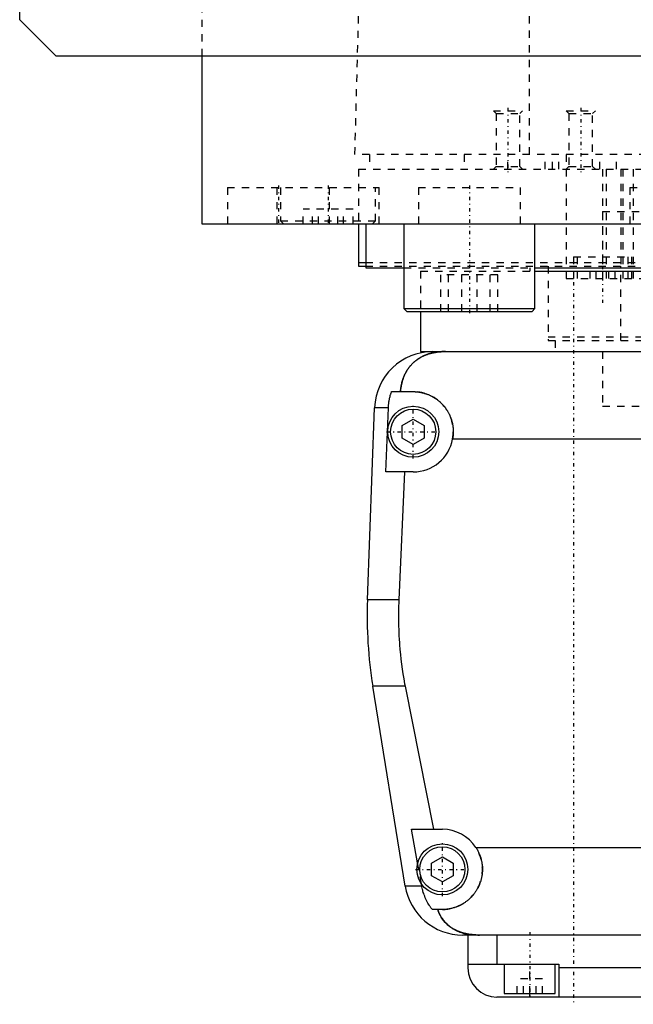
# Model space of a CAD drawing. Extents: x -125 to 125, y -92 to 634.
# Tile 1 of 7: x -125 to -41, y -82 to 53. Entities that reach past the tile are written whole.
import ezdxf

# ---------------------------------------------------------------- set-up
doc = ezdxf.new("R2010")
doc.units = 0
doc.linetypes.add('CENTER', pattern=[1.5, 0.45, -0.5, 0.05, -0.5])
doc.linetypes.add('DASHED', pattern=[2, 1, -1])
for name, color, linetype in [('AM_0', 7, 'CONTINUOUS'), ('AM_3', 7, 'DASHED'), ('AM_7', 7, 'CENTER')]:
    doc.layers.add(name, color=color, linetype=linetype)

msp = doc.modelspace()

# ---------------------------------------------------------------- linework, layer by layer
at = {"layer": 'AM_0', "color": 7, "linetype": 'CONTINUOUS'}
for p, q in [((-125, 53), (-125, 383)), ((-120, 48), (-125, 53)), ((120, 48), (-120, 48)), ((-100, 48), (-100, 25)), ((-100, 25), (100, 25)), ((-88.79, 25.01), (-88.79, 25)), ((-78.5, 25), (-78.5, 19.2)), ((-77.5, 25), (-77.5, 19)), ((-72.29, 25), (-72.29, 13.4)), ((-54.29, 13.4), (-54.29, 25)), ((-78.5, 19.7), (-77.56, 19.7)), ((-78.5, 19.2), (-77.56, 19.2)), ((-77.5, 19), (-72.29, 19)), ((-54.29, 19), (54.29, 19)), ((-54.3, 18.5), (54.3, 18.5)), ((-72.29, 13.4), (-71.89, 13)), ((-72.29, 13.4), (-54.29, 13.4)), ((-71.89, 13), (-54.69, 13)), ((-70, 13), (-70, 7.5)), ((-54.69, 13), (-54.29, 13.4)), ((-70, 7.5), (-66.56, 7.5)), ((-68.3, 7.5), (68.3, 7.5)), ((-73.97, 2), (-71, 2)), ((-77.28, -26.54), (-76.29, -0.2)), ((-74.4, -0.2), (-76.29, -0.2)), ((-74.75, -9), (-74.4, -0.2)), ((-72.5, -2.63), (-71, -1.77)), ((-72.5, -4.37), (-72.5, -2.63)), ((-71, -1.77), (-69.5, -2.63)), ((-69.5, -2.63), (-69.5, -4.37)), ((-71, -5.23), (-72.5, -4.37)), ((-69.5, -4.37), (-71, -5.23)), ((65.59, -4.5), (-65.59, -4.5)), ((-71, -9), (-74.75, -9)), ((-72.2, -9), (-72.97, -26.54)), ((-72.97, -26.54), (-77.28, -26.54)), ((-72.1, -65.78), (-76.54, -38.4)), ((-72.1, -38.4), (-76.54, -38.4)), ((-72.1, -38.4), (-68.19, -58)), ((-70.39, -62.62), (-71.21, -58)), ((-71.21, -58), (-67, -58)), ((-62.39, -60.5), (62.39, -60.5)), ((-68.5, -62.63), (-67, -61.77)), ((-67, -61.77), (-65.5, -62.63)), ((-68.5, -64.37), (-68.5, -62.63)), ((-65.5, -62.63), (-65.5, -64.37)), ((-67, -65.23), (-68.5, -64.37)), ((-65.5, -64.37), (-67, -65.23)), ((-69.82, -65.78), (-72.1, -65.78)), ((-69.82, -65.78), (-69.87, -65.5)), ((-67, -69), (-68.39, -69)), ((64.2, -72.5), (-64.2, -72.5)), ((-63.5, -72.5), (-63.5, -77)), ((-59.5, -72.5), (-59.5, -76.5)), ((-63.5, -76.5), (-51, -76.5)), ((-58.5, -76.5), (-58.5, -80.5)), ((-51.5, -80.5), (-51.5, -76.5)), ((-51, -76.5), (-51, -81)), ((51, -77), (-51, -77)), ((59.5, -81), (-59.5, -81)), ((-58.5, -80.5), (-51.5, -80.5)), ((-55, -81), (-55, -80.5))]:
    msp.add_line(p, q, dxfattribs=at)
for points in [[(-66.56, 7.5, 0), (-66.61, 7.5, 0), (-66.7, 7.5, 0), (-66.8, 7.5, 0), (-66.84, 7.5, 0), (-66.89, 7.49, 0), (-66.98, 7.49, 0), (-67.08, 7.49, 0), (-67.17, 7.48, 0), (-67.26, 7.47, 0), (-67.35, 7.47, 0), (-67.4, 7.46, 0), (-67.45, 7.46, 0), (-67.54, 7.45, 0), (-67.63, 7.44, 0), (-67.72, 7.42, 0), (-67.82, 7.41, 0), (-67.91, 7.4, 0), (-67.95, 7.39, 0), (-68, 7.38, 0), (-68.09, 7.37, 0), (-68.18, 7.35, 0), (-68.23, 7.34, 0), (-68.27, 7.33, 0), (-68.36, 7.31, 0), (-68.45, 7.29, 0), (-68.49, 7.28, 0), (-68.53, 7.27, 0), (-68.62, 7.24, 0), (-68.71, 7.22, 0), (-68.79, 7.2, 0), (-68.88, 7.17, 0), (-68.96, 7.14, 0), (-69, 7.13, 0), (-69.04, 7.11, 0), (-69.13, 7.08, 0), (-69.21, 7.05, 0), (-69.29, 7.02, 0), (-69.37, 6.99, 0), (-69.45, 6.96, 0), (-69.49, 6.94, 0), (-69.53, 6.92, 0), (-69.6, 6.89, 0), (-69.68, 6.85, 0), (-69.76, 6.81, 0), (-69.83, 6.77, 0), (-69.91, 6.74, 0), (-69.94, 6.72, 0), (-69.98, 6.69, 0), (-70.05, 6.65, 0), (-70.12, 6.61, 0), (-70.19, 6.57, 0), (-70.26, 6.52, 0), (-70.33, 6.48, 0), (-70.37, 6.46, 0), (-70.4, 6.43, 0), (-70.47, 6.39, 0), (-70.53, 6.34, 0), (-70.6, 6.29, 0), (-70.66, 6.24, 0), (-70.72, 6.19, 0), (-70.75, 6.17, 0), (-70.78, 6.14, 0), (-70.84, 6.09, 0), (-70.9, 6.04, 0), (-70.93, 6.01, 0), (-70.96, 5.98, 0), (-71.02, 5.93, 0), (-71.08, 5.87, 0), (-71.1, 5.85, 0), (-71.13, 5.82, 0), (-71.19, 5.76, 0), (-71.24, 5.71, 0), (-71.29, 5.65, 0), (-71.34, 5.59, 0), (-71.4, 5.53, 0), (-71.42, 5.5, 0), (-71.45, 5.47, 0), (-71.5, 5.41, 0), (-71.54, 5.35, 0), (-71.59, 5.28, 0), (-71.64, 5.22, 0), (-71.68, 5.16, 0), (-71.71, 5.12, 0), (-71.73, 5.09, 0), (-71.77, 5.02, 0), (-71.82, 4.96, 0), (-71.86, 4.89, 0), (-71.9, 4.82, 0), (-71.94, 4.75, 0), (-71.96, 4.72, 0), (-71.98, 4.68, 0), (-72.02, 4.61, 0), (-72.06, 4.54, 0), (-72.1, 4.46, 0), (-72.13, 4.39, 0), (-72.17, 4.32, 0), (-72.18, 4.28, 0), (-72.2, 4.24, 0), (-72.24, 4.16, 0), (-72.27, 4.09, 0), (-72.3, 4.01, 0), (-72.33, 3.93, 0), (-72.36, 3.85, 0), (-72.37, 3.81, 0), (-72.39, 3.77, 0), (-72.42, 3.69, 0), (-72.44, 3.61, 0), (-72.46, 3.57, 0), (-72.47, 3.52, 0), (-72.49, 3.44, 0), (-72.52, 3.36, 0), (-72.53, 3.32, 0), (-72.54, 3.27, 0), (-72.56, 3.19, 0), (-72.58, 3.1, 0), (-72.6, 3.02, 0), (-72.62, 2.93, 0), (-72.63, 2.84, 0), (-72.64, 2.8, 0), (-72.65, 2.76, 0), (-72.66, 2.67, 0), (-72.68, 2.58, 0), (-72.72, 2.27, 0), (-72.74, 2, 0)], [(-74.4, -0.2, 0), (-74.39, -0.14, 0), (-74.39, -0.02, 0), (-74.38, 0.1, 0), (-74.37, 0.16, 0), (-74.37, 0.23, 0), (-74.35, 0.35, 0), (-74.34, 0.47, 0), (-74.32, 0.6, 0), (-74.3, 0.72, 0), (-74.28, 0.85, 0), (-74.27, 0.91, 0), (-74.26, 0.97, 0), (-74.23, 1.1, 0), (-74.2, 1.22, 0), (-74.17, 1.34, 0), (-74.14, 1.47, 0), (-74.1, 1.59, 0), (-74.09, 1.65, 0), (-74.07, 1.71, 0), (-74.03, 1.83, 0), (-73.99, 1.94, 0), (-73.97, 2, 0)], [(-71, 2, 0), (-70.96, 2, 0), (-70.87, 2, 0), (-70.78, 2, 0), (-70.73, 1.99, 0), (-70.69, 1.99, 0), (-70.6, 1.99, 0), (-70.51, 1.98, 0), (-70.42, 1.97, 0), (-70.33, 1.96, 0), (-70.24, 1.95, 0), (-70.19, 1.94, 0), (-70.15, 1.93, 0), (-70.06, 1.92, 0), (-69.97, 1.9, 0), (-69.88, 1.88, 0), (-69.79, 1.86, 0), (-69.7, 1.84, 0), (-69.65, 1.83, 0), (-69.61, 1.82, 0), (-69.52, 1.8, 0), (-69.43, 1.77, 0), (-69.38, 1.76, 0), (-69.34, 1.74, 0), (-69.25, 1.72, 0), (-69.17, 1.69, 0), (-69.12, 1.67, 0), (-69.08, 1.65, 0), (-68.99, 1.62, 0), (-68.91, 1.59, 0), (-68.82, 1.55, 0), (-68.74, 1.51, 0), (-68.66, 1.48, 0), (-68.61, 1.46, 0), (-68.57, 1.44, 0), (-68.49, 1.39, 0), (-68.41, 1.35, 0), (-68.33, 1.31, 0), (-68.25, 1.26, 0), (-68.17, 1.22, 0), (-68.14, 1.2, 0), (-68.1, 1.17, 0), (-68.02, 1.12, 0), (-67.95, 1.07, 0), (-67.87, 1.02, 0), (-67.8, 0.97, 0), (-67.73, 0.92, 0), (-67.69, 0.89, 0), (-67.66, 0.87, 0), (-67.59, 0.81, 0), (-67.52, 0.76, 0), (-67.45, 0.7, 0), (-67.39, 0.65, 0), (-67.32, 0.59, 0), (-67.29, 0.56, 0), (-67.26, 0.53, 0), (-67.2, 0.47, 0), (-67.14, 0.41, 0), (-67.08, 0.35, 0), (-67.02, 0.29, 0), (-66.96, 0.23, 0), (-66.93, 0.2, 0), (-66.9, 0.17, 0), (-66.84, 0.1, 0), (-66.79, 0.04, 0), (-66.76, 0, 0), (-66.73, -0.03, 0), (-66.68, -0.1, 0), (-66.62, -0.17, 0), (-66.6, -0.2, 0), (-66.57, -0.24, 0), (-66.52, -0.31, 0), (-66.47, -0.38, 0), (-66.42, -0.45, 0), (-66.37, -0.53, 0), (-66.32, -0.6, 0), (-66.3, -0.64, 0), (-66.28, -0.68, 0), (-66.23, -0.76, 0), (-66.19, -0.83, 0), (-66.15, -0.91, 0), (-66.11, -0.99, 0), (-66.06, -1.07, 0), (-66.05, -1.11, 0), (-66.03, -1.15, 0), (-65.99, -1.23, 0), (-65.95, -1.32, 0), (-65.92, -1.4, 0), (-65.88, -1.48, 0), (-65.85, -1.57, 0), (-65.84, -1.61, 0), (-65.82, -1.65, 0), (-65.79, -1.74, 0), (-65.76, -1.82, 0), (-65.74, -1.91, 0), (-65.71, -1.99, 0), (-65.69, -2.08, 0), (-65.68, -2.12, 0), (-65.66, -2.17, 0), (-65.64, -2.25, 0), (-65.62, -2.34, 0), (-65.61, -2.43, 0), (-65.59, -2.52, 0), (-65.57, -2.6, 0), (-65.57, -2.65, 0), (-65.56, -2.69, 0), (-65.55, -2.78, 0), (-65.54, -2.87, 0), (-65.53, -2.91, 0), (-65.53, -2.96, 0), (-65.52, -3.04, 0), (-65.51, -3.13, 0), (-65.51, -3.18, 0), (-65.51, -3.22, 0), (-65.5, -3.31, 0), (-65.5, -3.39, 0), (-65.5, -3.48, 0), (-65.5, -3.57, 0), (-65.5, -3.65, 0), (-65.5, -3.7, 0), (-65.51, -3.74, 0), (-65.51, -3.83, 0), (-65.52, -3.92, 0), (-65.52, -4.01, 0), (-65.53, -4.1, 0), (-65.54, -4.19, 0), (-65.55, -4.23, 0), (-65.55, -4.28, 0), (-65.57, -4.37, 0), (-65.58, -4.46, 0), (-65.59, -4.5, 0)], [(-72.97, -26.54, 0), (-72.99, -26.87, 0), (-73.01, -27.51, 0), (-73.02, -28.16, 0), (-73.02, -28.47, 0), (-73.02, -28.79, 0), (-73.02, -29.43, 0), (-73, -30.07, 0), (-72.98, -30.72, 0), (-72.96, -31.37, 0), (-72.92, -32.03, 0), (-72.9, -32.36, 0), (-72.87, -32.69, 0), (-72.82, -33.35, 0), (-72.75, -34.02, 0), (-72.68, -34.69, 0), (-72.59, -35.36, 0), (-72.5, -36.04, 0), (-72.45, -36.38, 0), (-72.4, -36.71, 0), (-72.29, -37.39, 0), (-72.17, -38.06, 0), (-72.1, -38.4, 0)], [(-62.39, -60.5, 0), (-62.36, -60.55, 0), (-62.3, -60.65, 0), (-62.24, -60.74, 0), (-62.21, -60.79, 0), (-62.18, -60.84, 0), (-62.13, -60.95, 0), (-62.08, -61.05, 0), (-62.03, -61.15, 0), (-61.98, -61.26, 0), (-61.93, -61.36, 0), (-61.91, -61.41, 0), (-61.89, -61.47, 0), (-61.85, -61.57, 0), (-61.81, -61.68, 0), (-61.77, -61.79, 0), (-61.74, -61.9, 0), (-61.71, -62.01, 0), (-61.69, -62.06, 0), (-61.68, -62.12, 0), (-61.65, -62.23, 0), (-61.62, -62.34, 0), (-61.61, -62.39, 0), (-61.6, -62.45, 0), (-61.58, -62.56, 0), (-61.56, -62.66, 0), (-61.56, -62.72, 0), (-61.55, -62.77, 0), (-61.53, -62.88, 0), (-61.52, -62.99, 0), (-61.51, -63.1, 0), (-61.51, -63.21, 0), (-61.5, -63.31, 0), (-61.5, -63.37, 0), (-61.5, -63.42, 0), (-61.5, -63.52, 0), (-61.5, -63.63, 0), (-61.5, -63.73, 0), (-61.51, -63.84, 0), (-61.52, -63.95, 0), (-61.52, -64, 0), (-61.53, -64.05, 0), (-61.54, -64.16, 0), (-61.55, -64.26, 0), (-61.57, -64.37, 0), (-61.59, -64.47, 0), (-61.61, -64.58, 0), (-61.62, -64.63, 0), (-61.63, -64.69, 0), (-61.65, -64.79, 0), (-61.68, -64.9, 0), (-61.71, -65, 0), (-61.74, -65.1, 0), (-61.77, -65.21, 0), (-61.79, -65.26, 0), (-61.81, -65.31, 0), (-61.84, -65.41, 0), (-61.88, -65.51, 0), (-61.92, -65.61, 0), (-61.96, -65.71, 0), (-62.01, -65.81, 0), (-62.03, -65.86, 0), (-62.05, -65.9, 0), (-62.1, -66, 0), (-62.15, -66.1, 0), (-62.18, -66.14, 0), (-62.2, -66.19, 0), (-62.26, -66.28, 0), (-62.31, -66.37, 0), (-62.34, -66.42, 0), (-62.37, -66.46, 0), (-62.43, -66.55, 0), (-62.49, -66.64, 0), (-62.55, -66.73, 0), (-62.61, -66.81, 0), (-62.67, -66.9, 0), (-62.71, -66.94, 0), (-62.74, -66.98, 0), (-62.81, -67.06, 0), (-62.87, -67.14, 0), (-62.94, -67.21, 0), (-63.01, -67.29, 0), (-63.09, -67.36, 0), (-63.12, -67.4, 0), (-63.16, -67.44, 0), (-63.23, -67.51, 0), (-63.31, -67.58, 0), (-63.38, -67.64, 0), (-63.46, -67.71, 0), (-63.55, -67.78, 0), (-63.59, -67.81, 0), (-63.63, -67.85, 0), (-63.71, -67.91, 0), (-63.8, -67.97, 0), (-63.89, -68.04, 0), (-63.98, -68.1, 0), (-64.07, -68.15, 0), (-64.12, -68.18, 0), (-64.16, -68.21, 0), (-64.26, -68.27, 0), (-64.36, -68.32, 0), (-64.45, -68.37, 0), (-64.55, -68.43, 0), (-64.65, -68.47, 0), (-64.7, -68.5, 0), (-64.76, -68.52, 0), (-64.86, -68.57, 0), (-64.96, -68.61, 0), (-65.02, -68.63, 0), (-65.07, -68.65, 0), (-65.17, -68.69, 0), (-65.28, -68.72, 0), (-65.34, -68.74, 0), (-65.39, -68.76, 0), (-65.5, -68.79, 0), (-65.61, -68.82, 0), (-65.72, -68.85, 0), (-65.83, -68.87, 0), (-65.94, -68.9, 0), (-66, -68.91, 0), (-66.05, -68.92, 0), (-66.16, -68.94, 0), (-66.27, -68.95, 0), (-66.39, -68.97, 0), (-66.5, -68.98, 0), (-66.61, -68.99, 0), (-66.67, -68.99, 0), (-66.72, -68.99, 0), (-66.83, -69, 0), (-66.94, -69, 0), (-67, -69, 0)], [(-68.39, -69, 0), (-68.45, -68.92, 0), (-68.56, -68.77, 0), (-68.67, -68.61, 0), (-68.72, -68.53, 0), (-68.77, -68.45, 0), (-68.88, -68.28, 0), (-68.98, -68.11, 0), (-69.07, -67.93, 0), (-69.17, -67.75, 0), (-69.26, -67.57, 0), (-69.3, -67.47, 0), (-69.34, -67.38, 0), (-69.42, -67.19, 0), (-69.49, -67.01, 0), (-69.55, -66.83, 0), (-69.61, -66.65, 0), (-69.66, -66.46, 0), (-69.69, -66.37, 0), (-69.71, -66.27, 0), (-69.76, -66.08, 0), (-69.8, -65.88, 0), (-69.82, -65.78, 0)], [(-67.64, -69, 0), (-67.57, -69.19, 0), (-67.42, -69.55, 0), (-67.24, -69.89, 0), (-67.14, -70.05, 0), (-67.04, -70.21, 0), (-66.82, -70.51, 0), (-66.59, -70.78, 0), (-66.32, -71.04, 0), (-66.16, -71.19, 0), (-66.11, -71.23, 0), (-66.07, -71.27, 0), (-66.04, -71.29, 0), (-66.02, -71.31, 0), (-65.97, -71.34, 0), (-65.92, -71.38, 0), (-65.87, -71.42, 0), (-65.81, -71.45, 0), (-65.76, -71.49, 0), (-65.73, -71.51, 0), (-65.71, -71.53, 0), (-65.65, -71.56, 0), (-65.6, -71.6, 0), (-65.57, -71.61, 0), (-65.54, -71.63, 0), (-65.49, -71.66, 0), (-65.43, -71.69, 0), (-65.4, -71.71, 0), (-65.38, -71.73, 0), (-65.32, -71.76, 0), (-65.26, -71.79, 0), (-65.2, -71.82, 0), (-65.14, -71.85, 0), (-65.08, -71.88, 0), (-65.05, -71.89, 0), (-65.02, -71.91, 0), (-64.96, -71.93, 0), (-64.9, -71.96, 0), (-64.83, -71.99, 0), (-64.77, -72.01, 0), (-64.71, -72.04, 0), (-64.68, -72.05, 0), (-64.64, -72.06, 0), (-64.58, -72.09, 0), (-64.52, -72.11, 0), (-64.45, -72.13, 0), (-64.39, -72.15, 0), (-64.32, -72.17, 0), (-64.29, -72.18, 0), (-64.25, -72.19, 0), (-64.19, -72.21, 0), (-64.12, -72.23, 0), (-64.05, -72.25, 0), (-63.98, -72.27, 0), (-63.92, -72.28, 0), (-63.88, -72.29, 0), (-63.85, -72.3, 0), (-63.78, -72.31, 0), (-63.71, -72.33, 0), (-63.64, -72.34, 0), (-63.57, -72.36, 0), (-63.5, -72.37, 0), (-63.46, -72.38, 0), (-63.43, -72.38, 0), (-63.36, -72.39, 0), (-63.28, -72.41, 0), (-63.25, -72.41, 0), (-63.21, -72.42, 0), (-63.14, -72.43, 0), (-63.07, -72.43, 0), (-63.03, -72.44, 0), (-62.99, -72.44, 0), (-62.92, -72.45, 0), (-62.85, -72.46, 0), (-62.77, -72.46, 0), (-62.7, -72.47, 0), (-62.63, -72.48, 0), (-62.59, -72.48, 0), (-62.55, -72.48, 0), (-62.48, -72.49, 0), (-62.41, -72.49, 0), (-62.15, -72.5, 0), (-61.92, -72.5, 0)]]:
    msp.add_polyline3d(points, dxfattribs=at)
for centre, radius in [((-71, -3.5), 3.5), ((-71, -3.5), 3.1), ((-67, -63.5), 3.5), ((-67, -63.5), 3.1)]:
    msp.add_circle(centre, radius, dxfattribs=at)
for centre, radius, start, end in [((-68.3, -0.5), 8, 90, 177.861), ((-71, -3.5), 5.5, 270, 349.5243), ((-17.32, -28.78), 60, 177.861, 189.225), ((-67, -63.5), 5.5, 33.0557, 90), ((-64.2, -64.5), 8, 189.225, 270), ((-59.5, -77), 4, 180, 270)]:
    msp.add_arc(centre, radius, start, end, dxfattribs=at)
at = {"layer": 'AM_3', "color": 6, "linetype": 'DASHED'}
for p, q in [((-100, 363), (-100, 48)), ((-55.06, 34.5), (-55.06, 116.6)), ((-79, 34.5), (-76.83, 115.63)), ((-60, 40.5), (-59.62, 40.12)), ((-60, 40.5), (-56, 40.5)), ((-59.62, 40.12), (-59.62, 32.88)), ((-59.62, 40.12), (-56.38, 40.12)), ((-56.38, 40.12), (-56, 40.5)), ((-56.38, 32.88), (-56.38, 40.12)), ((-50, 40.5), (-49.62, 40.12)), ((-50, 40.5), (-46, 40.5)), ((-49.62, 40.12), (-49.62, 32.88)), ((-49.62, 40.12), (-46.38, 40.12)), ((-46.38, 40.12), (-46, 40.5)), ((-46.38, 32.88), (-46.38, 40.12)), ((79, 34.5), (-79, 34.5)), ((-77, 34.5), (-77, 32.5)), ((-64, 34.5), (-64, 32.5)), ((-58, 32.5), (-58, 34.5)), ((-52.9, 32.5), (-52.9, 34.5)), ((-51.9, 32.5), (-51.9, 34.5)), ((-51, 32.5), (-51, 34.5)), ((-50, 34.5), (-50, 17.5)), ((-45.38, 32.5), (-45.38, 34.5)), ((-43.08, 32.5), (-43.08, 34.5)), ((-78.5, 32.5), (78.5, 32.5)), ((-78.5, 32.5), (-78.5, 25)), ((-59.62, 32.88), (-60, 32.5)), ((-59.62, 32.88), (-56.38, 32.88)), ((-56, 32.5), (-56.38, 32.88)), ((-49.62, 32.88), (-50, 32.5)), ((-49.62, 32.88), (-46.38, 32.88)), ((-46, 32.5), (-46.38, 32.88)), ((-45, 32.5), (-45, 17.5)), ((-44.5, 32.5), (-44.5, 17.5)), ((-42.5, 32.5), (-42.5, 19.2)), ((-42.23, 32.5), (-42.23, 17.5)), ((-40.83, 32.5), (-40.83, 17.5)), ((-96.5, 30), (-96.5, 25)), ((-96.5, 30), (-75.69, 30)), ((-89.69, 30), (-89.69, 25)), ((-89.19, 30), (-89.19, 25.4)), ((-82.5, 25), (-82.5, 30)), ((-76.19, 25.4), (-76.19, 30)), ((-75.69, 25), (-75.69, 30)), ((-70.29, 30), (-70.29, 25)), ((-70.29, 30), (-56.29, 30)), ((-56.29, 25), (-56.29, 30)), ((-41.25, 30), (-41.25, 25)), ((-41.25, 30), (-27.25, 30)), ((-86.12, 25), (-86.12, 27)), ((-79.25, 27), (-86.12, 27)), ((-84.8, 25), (-84.8, 27)), ((-84.01, 25), (-84.01, 27)), ((-81.36, 25), (-81.36, 27)), ((-80.58, 25), (-80.58, 27)), ((-79.25, 25), (-79.25, 27)), ((-45, 26.7), (45, 26.7)), ((-45, 26.7), (-45, 19.2)), ((-89.19, 25.4), (-88.79, 25.01)), ((-89.19, 25.4), (-76.19, 25.4)), ((-76.59, 25), (-76.19, 25.4)), ((-49, 20.5), (-49, 17.5)), ((-49, 20.5), (-41, 20.5)), ((-48.5, 20.5), (-48.5, 17.5)), ((-41.5, 17.5), (-41.5, 20.5)), ((-41, 17.5), (-41, 20.5)), ((-77.56, 19.7), (77.56, 19.7)), ((-77.56, 19.2), (77.56, 19.2)), ((-72.29, 19), (-54.29, 19)), ((-55, 19), (-55, 18.5)), ((-52.5, 19.2), (-52.5, 9)), ((-42.5, 9), (-42.5, 19.2)), ((-70, 18.5), (-70, 13)), ((-70, 18.5), (-54.3, 18.5)), ((-67.19, 13), (-67.19, 18)), ((-59.38, 18), (-67.19, 18)), ((-66.14, 13), (-66.14, 18)), ((-64.33, 13), (-64.33, 18)), ((-62.24, 13), (-62.24, 18)), ((-60.43, 13), (-60.43, 18)), ((-59.38, 13), (-59.38, 18)), ((-46.73, 17.5), (-46.73, 18.5)), ((-45.87, 17.5), (-45.87, 18.5)), ((-44.13, 17.5), (-44.13, 18.5)), ((-43.27, 17.5), (-43.27, 18.5)), ((-50, 17.5), (50, 17.5)), ((-52.5, 9.5), (52.5, 9.5)), ((-52.5, 9), (52.5, 9)), ((-51.5, 9), (-51.5, 7.5)), ((-45, 7.5), (-45, 0)), ((-45, 7.5), (-45, 0)), ((-45, 0), (0, 0)), ((-69.87, -65.5), (-70.39, -62.62)), ((-55, -80.5), (-55, -76.5)), ((-56.73, -80.5), (-56.73, -78.5)), ((-53.27, -78.5), (-56.73, -78.5)), ((-55.87, -80.5), (-55.87, -78.5)), ((-54.13, -80.5), (-54.13, -78.5)), ((-53.27, -80.5), (-53.27, -78.5))]:
    msp.add_line(p, q, dxfattribs=at)
for points in [[(-72.74, 2, 0), (-72.74, 2.05, 0), (-72.73, 2.14, 0), (-72.72, 2.23, 0), (-72.72, 2.27, 0), (-72.71, 2.32, 0), (-72.7, 2.41, 0), (-72.69, 2.5, 0), (-72.68, 2.59, 0), (-72.66, 2.68, 0), (-72.65, 2.76, 0), (-72.64, 2.81, 0), (-72.63, 2.85, 0), (-72.61, 2.94, 0), (-72.6, 3.03, 0), (-72.58, 3.11, 0), (-72.56, 3.2, 0), (-72.54, 3.28, 0), (-72.52, 3.33, 0), (-72.51, 3.37, 0), (-72.49, 3.45, 0), (-72.46, 3.53, 0), (-72.45, 3.58, 0), (-72.44, 3.62, 0), (-72.41, 3.7, 0), (-72.39, 3.78, 0), (-72.37, 3.82, 0), (-72.36, 3.86, 0), (-72.33, 3.94, 0), (-72.3, 4.01, 0), (-72.27, 4.09, 0), (-72.23, 4.17, 0), (-72.2, 4.24, 0), (-72.18, 4.28, 0), (-72.17, 4.32, 0), (-72.13, 4.39, 0), (-72.1, 4.46, 0), (-72.06, 4.54, 0), (-72.02, 4.61, 0), (-71.98, 4.68, 0), (-71.96, 4.71, 0), (-71.94, 4.75, 0), (-71.9, 4.82, 0), (-71.86, 4.89, 0), (-71.82, 4.95, 0), (-71.78, 5.02, 0), (-71.73, 5.08, 0), (-71.71, 5.12, 0), (-71.69, 5.15, 0), (-71.64, 5.21, 0), (-71.6, 5.28, 0), (-71.55, 5.34, 0), (-71.5, 5.4, 0), (-71.45, 5.46, 0), (-71.43, 5.49, 0), (-71.4, 5.52, 0), (-71.35, 5.58, 0), (-71.3, 5.64, 0), (-71.25, 5.7, 0), (-71.19, 5.75, 0), (-71.14, 5.81, 0), (-71.11, 5.84, 0), (-71.08, 5.87, 0), (-71.03, 5.92, 0), (-70.97, 5.98, 0), (-70.94, 6, 0), (-70.91, 6.03, 0), (-70.85, 6.08, 0), (-70.79, 6.13, 0), (-70.76, 6.16, 0), (-70.73, 6.18, 0), (-70.67, 6.23, 0), (-70.6, 6.28, 0), (-70.54, 6.33, 0), (-70.47, 6.38, 0), (-70.41, 6.43, 0), (-70.37, 6.45, 0), (-70.34, 6.47, 0), (-70.27, 6.52, 0), (-70.2, 6.56, 0), (-70.13, 6.61, 0), (-70.06, 6.65, 0), (-69.99, 6.69, 0), (-69.95, 6.71, 0), (-69.91, 6.73, 0), (-69.84, 6.77, 0), (-69.76, 6.81, 0), (-69.69, 6.85, 0), (-69.61, 6.88, 0), (-69.53, 6.92, 0), (-69.5, 6.94, 0), (-69.46, 6.95, 0), (-69.38, 6.99, 0), (-69.3, 7.02, 0), (-69.22, 7.05, 0), (-69.13, 7.08, 0), (-69.05, 7.11, 0), (-69.01, 7.13, 0), (-68.97, 7.14, 0), (-68.89, 7.17, 0), (-68.8, 7.19, 0), (-68.72, 7.22, 0), (-68.63, 7.24, 0), (-68.54, 7.27, 0), (-68.5, 7.28, 0), (-68.46, 7.29, 0), (-68.37, 7.31, 0), (-68.28, 7.33, 0), (-68.23, 7.34, 0), (-68.19, 7.35, 0), (-68.1, 7.36, 0), (-68.01, 7.38, 0), (-67.96, 7.39, 0), (-67.91, 7.4, 0), (-67.82, 7.41, 0), (-67.73, 7.42, 0), (-67.64, 7.44, 0), (-67.55, 7.45, 0), (-67.45, 7.46, 0), (-67.41, 7.46, 0), (-67.36, 7.47, 0), (-67.27, 7.47, 0), (-67.17, 7.48, 0), (-67.08, 7.49, 0), (-66.99, 7.49, 0), (-66.89, 7.49, 0), (-66.85, 7.5, 0), (-66.8, 7.5, 0), (-66.7, 7.5, 0), (-66.61, 7.5, 0), (-66.56, 7.5, 0)], [(-61.92, -72.5, 0), (-62.15, -72.5, 0), (-62.41, -72.49, 0), (-62.48, -72.49, 0), (-62.55, -72.48, 0), (-62.59, -72.48, 0), (-62.63, -72.48, 0), (-62.7, -72.47, 0), (-62.77, -72.46, 0), (-62.85, -72.46, 0), (-62.92, -72.45, 0), (-62.99, -72.44, 0), (-63.03, -72.44, 0), (-63.07, -72.43, 0), (-63.14, -72.43, 0), (-63.21, -72.42, 0), (-63.25, -72.41, 0), (-63.28, -72.41, 0), (-63.36, -72.39, 0), (-63.43, -72.38, 0), (-63.46, -72.38, 0), (-63.5, -72.37, 0), (-63.57, -72.36, 0), (-63.64, -72.34, 0), (-63.71, -72.33, 0), (-63.78, -72.31, 0), (-63.86, -72.3, 0), (-63.89, -72.29, 0), (-63.93, -72.28, 0), (-63.99, -72.26, 0), (-64.06, -72.25, 0), (-64.13, -72.23, 0), (-64.2, -72.21, 0), (-64.27, -72.19, 0), (-64.3, -72.18, 0), (-64.33, -72.17, 0), (-64.4, -72.15, 0), (-64.47, -72.13, 0), (-64.53, -72.1, 0), (-64.6, -72.08, 0), (-64.66, -72.06, 0), (-64.69, -72.04, 0), (-64.72, -72.03, 0), (-64.79, -72.01, 0), (-64.85, -71.98, 0), (-64.91, -71.95, 0), (-64.97, -71.93, 0), (-65.03, -71.9, 0), (-65.06, -71.89, 0), (-65.09, -71.87, 0), (-65.15, -71.84, 0), (-65.21, -71.81, 0), (-65.27, -71.78, 0), (-65.33, -71.75, 0), (-65.39, -71.72, 0), (-65.42, -71.7, 0), (-65.45, -71.69, 0), (-65.5, -71.65, 0), (-65.56, -71.62, 0), (-65.59, -71.6, 0), (-65.61, -71.59, 0), (-65.67, -71.55, 0), (-65.72, -71.52, 0), (-65.75, -71.5, 0), (-65.78, -71.48, 0), (-65.83, -71.44, 0), (-65.88, -71.41, 0), (-65.93, -71.37, 0), (-65.98, -71.33, 0), (-66.03, -71.29, 0), (-66.06, -71.27, 0), (-66.08, -71.25, 0), (-66.13, -71.21, 0), (-66.18, -71.17, 0), (-66.34, -71.03, 0), (-66.6, -70.77, 0), (-66.84, -70.49, 0), (-67.05, -70.19, 0), (-67.15, -70.03, 0), (-67.25, -69.87, 0), (-67.42, -69.54, 0), (-67.57, -69.18, 0), (-67.64, -69, 0)]]:
    msp.add_polyline3d(points, dxfattribs=at)
for centre, start, end in [((-71, -3.5), 349.5243, 90), ((-67, -63.5), 270, 33.0557)]:
    msp.add_arc(centre, 5.5, start, end, dxfattribs=at)
at = {"layer": 'AM_7', "color": 4, "linetype": 'CENTER'}
for p, q in [((-58, 40.9), (-58, 32.1)), ((-48, 40.9), (-48, 32.1)), ((-89.5, 30.25), (-89.5, 24.75)), ((-82.69, 30.25), (-82.69, 24.75)), ((-63.29, 30.25), (-63.29, 12.4)), ((-45, 20.8), (-45, 14.2)), ((-49, 17), (-49, -82)), ((-71, -7.18), (-71, 0.18)), ((-74.68, -3.5), (-67.33, -3.5)), ((-67, -67.17), (-67, -59.83)), ((-70.68, -63.5), (-63.33, -63.5)), ((-55, -72.1), (-55, -80.9))]:
    msp.add_line(p, q, dxfattribs=at)

doc.saveas('drawing.dxf')
